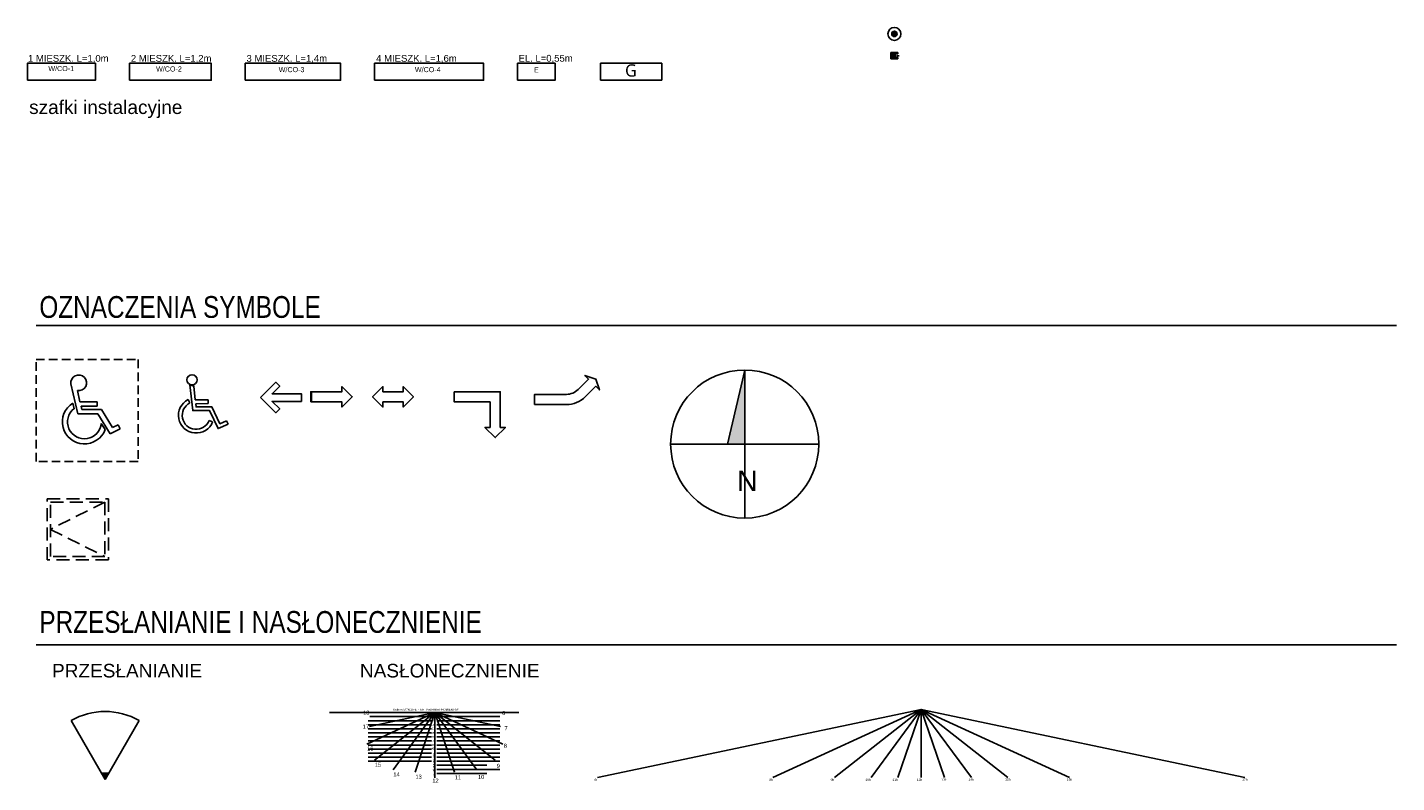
# Model space of a CAD drawing. Header units: inches. Extents: x 0 to 111471, y -105323 to 11070.
# Tile 47 of 256: x 2715 to 4726, y 21 to 1131. Entities that reach past the tile are written whole.
import ezdxf
from ezdxf.enums import TextEntityAlignment as Align

# ---------------------------------------------------------------- set-up
doc = ezdxf.new("R2010")
doc.units = ezdxf.units.IN
doc.header["$MEASUREMENT"] = 0
doc.linetypes.add('HIDDEN', pattern=[9.525, 6.35, -3.175])
doc.styles.get("Standard").update_dxf_attribs({"font": 'arial.ttf'})
doc.styles.add('TS 100_ILIARD', font='trebuc.ttf', dxfattribs={"width": 0.8, "height": 16})
doc.styles.add('TS 200_STANDARD', font='arial.ttf', dxfattribs={"width": 0.8, "height": 32})

# ---------------------------------------------------------------- blocks, each defined once
blk = doc.blocks.new('PRZESŁANIANIE')
blk.add_hatch(color=256).paths.add_polyline_path([(-5.5, 9.5), (5.5, 9.5), (0, 0)])
for p, q in [((0, 0), (-50, 86.6)), ((0, 0), (50, 86.6)), ((5.5, 9.5), (-5.5, 9.5))]:
    blk.add_line(p, q)
blk.add_arc((0, 0), 100, 60, 120)
blk = doc.blocks.new('LINIJKA SŁOŃCA')
for q in [(-475.5, -100), (-217.9, -100), (-127.4, -100), (-73.6, -100), (-34.4, -100), (475.5, -100), (217.9, -100), (127.4, -100), (73.6, -100), (34.4, -100), (0, -100)]:
    blk.add_line((0, 0), q)
at = {"color": 2}
for s, p in [('7h', (-475.9, -105.1)), ('8h', (-218.3, -105.1)), ('9h', (-127.8, -105.1)), ('10h', (-74, -105.1)), ('11h', (-34.3, -105.1)), ('12h', (1.4, -105.1)), ('13h', (37.4, -105)), ('14h', (77.4, -104.8)), ('15h', (131.2, -104.7)), ('16h', (221.8, -104.7)), ('17h', (479.3, -104.8))]:
    blk.add_text(s, height=3.4, dxfattribs=at).set_placement(p, align=Align.RIGHT)
blk = doc.blocks.new('Linijka_słonca')
for p, q in [((0, 0), (-10001, -4614)), ((0, 0), (-9618, -2038)), ((0, 0), (-9562, 0)), ((0, 0), (-9562, 0)), ((0, 0), (-9562, 0)), ((0, 0), (-9562, 0)), ((0, 0), (-6142, -8427)), ((-6122, 0), (6122, 0)), ((6122, 0), (-6122, 0)), ((0, 0), (-2901, -8763)), ((0, 0), (0, -9562)), ((0, 0), (9562, 0)), ((0, 0), (9562, 0)), ((0, 0), (10001, -4614)), ((0, 0), (9618, -2038)), ((0, 0), (6142, -8427)), ((0, 0), (2901, -8763)), ((-514, -1192), (-9788, -1192)), ((-514, -1788), (-9788, -1788)), ((-287, -596), (-9562, -596)), ((0, 0), (-8879, -6997)), ((56, -119), (-56, -119)), ((56, -238), (-56, -238)), ((56, -358), (-56, -358)), ((56, -477), (-56, -477)), ((56, -596), (-56, -596)), ((56, -715), (-56, -715)), ((56, -834), (-56, -834)), ((56, -953), (-56, -953)), ((56, -1073), (-56, -1073)), ((56, -1192), (-56, -1192)), ((56, -1311), (-56, -1311)), ((56, -1430), (-56, -1430)), ((56, -1549), (-56, -1549)), ((56, -1668), (-56, -1668)), ((56, -1788), (-56, -1788)), ((56, -1907), (-56, -1907)), ((0, 0), (8879, -6997)), ((287, -596), (9562, -596)), ((287, -1192), (9562, -1192)), ((287, -1788), (9562, -1788)), ((-514, -2384), (-9788, -2384)), ((-514, -2979), (-9788, -2979)), ((-514, -3575), (-9788, -3575)), ((56, -2026), (-56, -2026)), ((56, -2145), (-56, -2145)), ((56, -2264), (-56, -2264)), ((56, -2384), (-56, -2384)), ((56, -2503), (-56, -2503)), ((56, -2622), (-56, -2622)), ((56, -2741), (-56, -2741)), ((56, -2860), (-56, -2860)), ((56, -2979), (-56, -2979)), ((56, -3099), (-56, -3099)), ((56, -3218), (-56, -3218)), ((56, -3337), (-56, -3337)), ((56, -3456), (-56, -3456)), ((56, -3575), (-56, -3575)), ((56, -3694), (-56, -3694)), ((56, -3814), (-56, -3814)), ((56, -3933), (-56, -3933)), ((287, -2384), (9562, -2384)), ((287, -2979), (9562, -2979)), ((287, -3575), (9562, -3575)), ((-514, -4171), (-9788, -4171)), ((-514, -4767), (-9788, -4767)), ((-514, -5363), (-9788, -5363)), ((-514, -5363), (-9788, -5363)), ((-514, -5959), (-9788, -5959)), ((56, -4052), (-56, -4052)), ((56, -4171), (-56, -4171)), ((56, -4290), (-56, -4290)), ((56, -4409), (-56, -4409)), ((56, -4529), (-56, -4529)), ((56, -4648), (-56, -4648)), ((56, -4767), (-56, -4767)), ((56, -4886), (-56, -4886)), ((56, -5005), (-56, -5005)), ((56, -5125), (-56, -5125)), ((56, -5244), (-56, -5244)), ((56, -5363), (-56, -5363)), ((287, -4171), (9562, -4171)), ((287, -4767), (9562, -4767)), ((287, -5363), (9562, -5363)), ((287, -5363), (9562, -5363)), ((287, -5959), (9562, -5959)), ((-514, -6555), (-9788, -6555)), ((-514, -7151), (-9788, -7151)), ((-514, -7151), (-9788, -7151)), ((287, -6555), (9562, -6555)), ((287, -7151), (9562, -7151)), ((287, -7151), (9562, -7151)), ((287, -7746), (7625, -7746)), ((287, -8342), (9562, -8342)), ((287, -8342), (9562, -8342)), ((287, -8938), (7625, -8938))]:
    blk.add_line(p, q)
blk.add_lwpolyline([(12332, 0), (-15485, 0)])
for s, height, rotation, p in [('18', 595.9, 0, (-10540, -314)), ('6', 596, 0, (9870, -349)), ('17', 595.9, 0, (-10596, -2352)), ('15', 238.4, 0, (-472, -1897)), ('10', 238.4, 0, (-425, -1284)), ('5', 238, 0, (-278, -633)), ('7', 631, 0, (10217, -2619)), ('35', 238.4, 0, (-468, -4246)), ('25', 238.4, 0, (-466, -3093)), ('30', 238.4, 0, (-458, -3687)), ('20', 238.4, 0, (-441, -2451)), ('16', 595.9, 0, (-9950, -5574)), ('40', 238.4, 0, (-471, -4856)), ('45', 238.4, 0, (-472, -5391)), ('wys. obiektu zacieniającego w m', 166.85, 90, (-150, -9367)), ('8', 596, 0, (10122, -5168)), ('15', 595.9, 0, (-8828, -7958)), ('9', 596, 0, (9087, -8125)), ('14', 595.9, 0, (-6091, -9388)), ('13', 595.9, 0, (-2850, -9724)), ('12', 595.9, 0, (-372, -10288)), ('11', 595.9, 0, (2920, -9808)), ('10', 595.9, 0, (6330, -9749))]:
    blk.add_text(s, height=height, rotation=rotation).set_placement(p)
at = {"insert": (-6117, 600), "char_height": 297.94, "width": 13703.4, "attachment_point": 1, "rotation": 0}
blk.add_mtext('Kraków 50°N 20°E  - KAT PADANIA PROMIENI 40°', dxfattribs=at)
blk = doc.blocks.new('oznacz dla niepełnosprawnych')
at = {"linetype": 'Continuous'}
for p, q in [((-19.8, 55.8), (-9.7, 12.2)), ((-6.6, 29.7), (-10.4, 46.1)), ((-16.8, 27.8), (-15.2, 19.5)), ((18.6, 29.7), (-6.6, 29.7)), ((18.6, 23.4), (-4.8, 23.4)), ((-3.7, 18.4), (-4.8, 23.4)), ((18.6, 29.7), (18.6, 23.4)), ((19.8, 12.2), (-9.7, 12.2)), ((-3.7, 18.3), (25.3, 18.3)), ((19.9, 12.1), (37.9, -17.2)), ((41.4, -8.3), (25.3, 18.3)), ((24.7, -2.1), (30.5, -11)), ((37.9, -17.2), (52.4, -10)), ((49.6, -4.3), (41.4, -8.3)), ((52.4, -10), (49.6, -4.3))]:
    blk.add_line(p, q, dxfattribs=at)
for centre, radius, start, end in [((-8.3, 57.5), 11.6, 259.6632, 188.5934), ((0, 0.1), 32.4, 121.3634, 340.0444), ((0, 0), 24.8, 127.9246, 355.0592)]:
    blk.add_arc(centre, radius, start, end, dxfattribs=at)
blk = doc.blocks.new('przestrzeń dla niepełnosprawnych')
at = {"linetype": 'HIDDEN', "ltscale": 2}
for p, q in [((0, 150), (150, 150)), ((0, 0), (0, 150)), ((150, 150), (150, 0)), ((150, 0), (0, 0))]:
    blk.add_line(p, q, dxfattribs=at)
blk.add_blockref('oznacz dla niepełnosprawnych', (71.1, 58.1))
blk = doc.blocks.new('wyłaz 90x90')
at = {"linetype": 'HIDDEN', "ltscale": 3}
for p, q in [((-90, 45), (0, 45)), ((-90, -45), (-90, 45)), ((0, 45), (0, -45)), ((-85, 40), (-5, 40)), ((-85, -40), (-85, 40)), ((-5, 40), (-85, 0)), ((-5, 40), (-5, -40)), ((-85, 0), (-5, -40)), ((-5, -40), (-85, -40)), ((0, -45), (-90, -45))]:
    blk.add_line(p, q, dxfattribs=at)
blk = doc.blocks.new('Open_arrow', base_point=(2, 10))
at = {"color": 7, "linetype": 'Continuous'}
blk.add_lwpolyline([(1.487, 9.877), (1.5, 9.877), (1.5, 10.123), (1.487, 10.123)], close=True, dxfattribs=at)
blk.add_lwpolyline([(1.5, 9.875), (2.25, 9.875), (2.25, 9.75), (2.5, 10), (2.25, 10.25), (2.25, 10.125), (1.5, 10.125), (1.5, 9.875)], dxfattribs=at)
blk = doc.blocks.new('ozn_północ')
h = blk.add_hatch(color=256)
h.dxf.hatch_style = 1
h.paths.add_polyline_path([(0, 108.8), (-25.4, 0), (0, 0)])
for points in [[(0, 108.8), (-25.4, 0)], [(0, 108.8), (0, -108.8)], [(-108.8, 0), (108.8, 0)]]:
    blk.add_lwpolyline(points)
blk.add_circle((0, 0), 108.8)
at = {"insert": (-11.3, -38.9), "char_height": 30, "width": 122.573, "attachment_point": 1}
blk.add_mtext('N', dxfattribs=at)
blk = doc.blocks.new('główny wyłącznik prądu')
blk.add_hatch(color=256).paths.add_polyline_path([(3.99, 0, 1), (-3.99, 0, 1)])
for radius in [9.54, 3.99]:
    blk.add_circle((0, 0), radius)
blk = doc.blocks.new('kontrola dostępu')
blk.add_hatch(color=256).paths.add_polyline_path([(6, 2.6), (10, 2.6), (10, 4.6), (0, 4.6), (0, -4.6), (10, -4.6), (10, -2.6), (6, -2.6), (6, 0)])
for p, q in [((0, 4.6), (10, 4.6)), ((0, 4.6), (0, -4.6)), ((10, 2.6), (6, 2.6)), ((6, 2.6), (6, 0)), ((6, -2.6), (6, 0)), ((12, 0), (8, 0)), ((10, 4.6), (10, 2.6)), ((0, -4.6), (10, -4.6)), ((10, -2.6), (6, -2.6)), ((10, -4.6), (10, -2.6))]:
    blk.add_line(p, q)

msp = doc.modelspace()

# ---------------------------------------------------------------- linework, layer by layer
for p, q in [((3434.869, 1077.939), (3489.869, 1077.939)), ((3489.869, 1077.939), (3489.869, 1052.939)), ((3646.513, 1077.939), (3556.513, 1077.939)), ((3556.513, 1077.939), (3556.513, 1052.939)), ((3646.513, 1052.939), (3646.513, 1077.939)), ((3556.513, 1052.939), (3646.513, 1052.939)), ((2727.544, 692.677), (4725.825, 692.677)), ((2953.362, 578.726), (2950.955, 583.673)), ((2961.434, 583.161), (2980.447, 583.302)), ((2980.488, 577.802), (2980.447, 583.302)), ((2962.064, 577.666), (2980.488, 577.802)), ((2986.918, 551.029), (2981.8, 553.044)), ((3009.649, 547.518), (3007.481, 552.573)), ((2727.544, 223.186), (4725.825, 223.186))]:
    msp.add_line(p, q)
for points in [[(2714.869, 1052.939), (2714.869, 1077.939), (2814.869, 1077.939), (2814.869, 1052.939)], [(2864.869, 1052.939), (2864.869, 1077.939), (2984.869, 1077.939), (2984.869, 1052.939)], [(3034.869, 1052.939), (3034.869, 1077.939), (3174.869, 1077.939), (3174.869, 1052.939)], [(3224.869, 1052.939), (3224.869, 1077.939), (3384.869, 1077.939), (3384.869, 1052.939)], [(3434.869, 1052.939), (3434.869, 1077.939), (3489.869, 1077.939), (3489.869, 1052.939)], [(3057.308, 586.765), (3079.808, 564.265), (3085.433, 569.89), (3074.183, 581.14), (3117.308, 581.14), (3117.308, 592.39), (3074.183, 592.39), (3085.433, 603.64), (3079.808, 609.265)], [(3236.912, 595.287), (3236.912, 602.787), (3221.912, 587.787), (3236.912, 572.787), (3236.912, 580.287), (3266.912, 580.287), (3266.912, 572.787), (3281.912, 587.787), (3266.912, 602.787), (3266.912, 595.287)], [(3341.912, 595.287), (3409.412, 595.287), (3409.412, 542.787), (3416.912, 542.787), (3401.912, 527.787), (3386.912, 542.787), (3394.412, 542.787), (3394.412, 580.287), (3341.912, 580.287)]]:
    msp.add_lwpolyline(points, close=True)
for points in [[(3009.649, 547.518), (2994.926, 541.205), (2982.341, 567.468), (2957.697, 567.468), (2953.377, 605.159)], [(2961.434, 583.161), (2959.087, 603.643), (2953.377, 605.159)], [(3007.481, 552.573), (2997.606, 548.339), (2985.804, 572.968), (2962.603, 572.968), (2962.064, 577.666)]]:
    msp.add_lwpolyline(points)
msp.add_lwpolyline([(3459.684, 576.405), (3506.559, 576.405, 0.19891237), (3534.268, 587.882), (3549.684, 603.298), (3554.988, 597.995), (3549.684, 613.905), (3533.774, 619.208), (3539.078, 613.905), (3523.662, 598.489, -0.19891237), (3506.559, 591.405), (3459.684, 591.405)], format="xyb", close=True)
msp.add_circle((2956.647, 612.739), 7.544)
for radius, start, end in [(25.959, 117.077707, 338.461302), (20.459, 117.380293, 338.45045)]:
    msp.add_arc((2962.771, 560.559), radius, start, end)

# ---------------------------------------------------------------- block references
for name, p in [('główny wyłącznik prądu', (3988.213, 1121.022)), ('kontrola dostępu', (3983.213, 1088.872)), ('przestrzeń dla niepełnosprawnych', (2727.544, 492.724)), ('ozn_północ', (3768.414, 518.378)), ('wyłaz 90x90', (2833.783, 393.054)), ('PRZESŁANIANIE', (2829.005, 25.522)), ('LINIJKA SŁOŃCA', (4027.642, 128.627))]:
    msp.add_blockref(name, p)
for name, p, xscale, yscale, zscale in [('Open_arrow', (3161.912, 587.787), 60, 60, 60), ('Linijka_słonca', (3313.317, 123.85), 0.01, 0.01, 0.01)]:
    msp.add_blockref(name, p, dxfattribs=dict(xscale=xscale, yscale=yscale, zscale=zscale))

# ---------------------------------------------------------------- texts
for s, height, p in [('1 MIESZK. L=1,0m', 10, (2715.748, 1080.033)), ('2 MIESZK. L=1,2m', 10, (2866.86, 1080.033)), ('3 MIESZK. L=1,4m', 10, (3036.683, 1080.033)), ('4 MIESZK. L=1,6m', 10, (3227.092, 1080.033)), ('EL. L=0,55m', 10, (3436.164, 1080.163)), ('PRZESŁANIANIE', 20, (2751.018, 175.451)), ('NASŁONECZNIENIE', 20, (3203.271, 175.451))]:
    msp.add_text(s, height=height, rotation=0.000002).set_placement(p)
at = {"style": 'TS 100_ILIARD'}
msp.add_text('G', height=18, dxfattribs=at).set_placement((3592.692, 1058.277))
at = {"char_height": 7.5, "width": 2.273736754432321e-13, "attachment_point": 2}
for s, insert in [('W/CO-1', (2764.602, 1073.839)), ('W/CO-2', (2922.791, 1073.221)), ('W/CO-3', (3102.923, 1072.294)), ('W/CO-4', (3302.923, 1072.294)), ('E', (3462.369, 1071.777))]:
    msp.add_mtext(s, dxfattribs=dict(at, insert=insert))
at = {"insert": (2717.402, 1023.292), "char_height": 20, "width": 271.04905, "attachment_point": 1, "rotation": 0.000002}
msp.add_mtext('szafki instalacyjne', dxfattribs=at)
at = {"char_height": 32, "attachment_point": 1, "style": 'TS 200_STANDARD'}
for s, insert, width in [('OZNACZENIA SYMBOLE', (2732.448, 735.783), 1375.62964), ('PRZESŁANIANIE I NASŁONECZNIENIE', (2732.448, 273.014), 2517.39901)]:
    msp.add_mtext(s, dxfattribs=dict(at, insert=insert, width=width))

doc.saveas('drawing.dxf')
